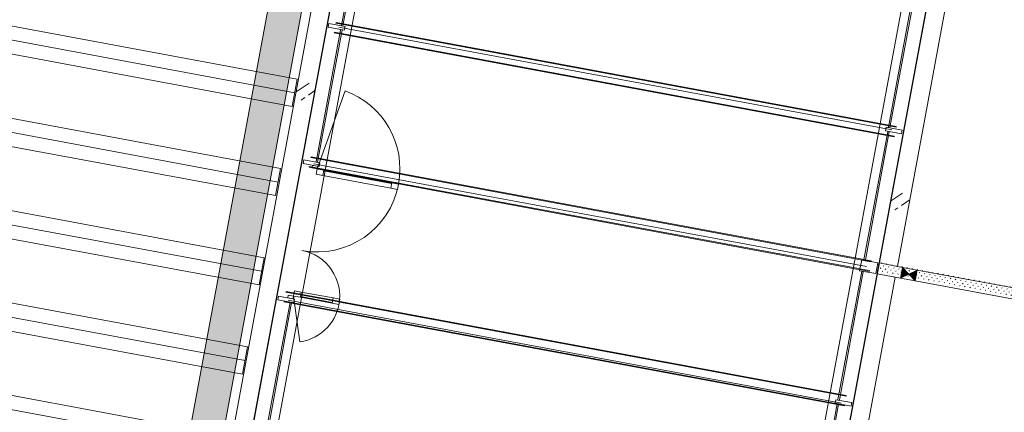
# Model space of a CAD drawing. Header units: metres. Extents: x 32353251 to 32353583, y 5707748 to 5708004.
# Tile 89 of 164: x 32353378.85 to 32353392.14, y 5707907.3 to 5707912.6. Entities that reach past the tile are written whole.
import ezdxf
from ezdxf import colors
from ezdxf.entities.mleader import LeaderData, LeaderLine
from ezdxf.math import Vec2, Vec3

# ---------------------------------------------------------------- set-up
doc = ezdxf.new("R2010")
doc.units = ezdxf.units.M
doc.header["$LTSCALE"] = 0.75
doc.set_wipeout_variables(frame=1)
doc.layers.get('0').update_dxf_attribs({"linetype": 'CONTINUOUS'})
doc.layers.add('10414942$0$ST-LIN Parkplatz', color=7, linetype='CONTINUOUS')
doc.layers.add('10414943$0$ST-Mischfläche-Sol', color=7, linetype='CONTINUOUS', lineweight=0, true_color=0x636466)
for name, color, linetype, lineweight in [('10417023$0$#9_002_GES I Übersicht Erdgeschoss_1_101_Wand Aussen.A', 7, 'CONTINUOUS', 25), ('10417023$0$#9_002_GES I Übersicht Erdgeschoss_1_115_Außentüren', 7, 'CONTINUOUS', 25), ('10417023$0$#9_002_GES I Übersicht Erdgeschoss_1_201_Aussenwandbekleidung.A', 7, 'CONTINUOUS', 25), ('10417023$0$#9_002_GES I Übersicht Erdgeschoss_1_430_Lüftung.US', 7, 'CONTINUOUS', 25), ('10417023$0$#9_002_GES I Übersicht Erdgeschoss_1_Neubau_101_Wand Aussen.A', 7, 'CONTINUOUS', 25), ('10417023$0$#9_002_GES I Übersicht Erdgeschoss_1_Neubau_102_Wand Innen.A', 7, 'CONTINUOUS', 25), ('10417023$0$#9_002_GES I Übersicht Erdgeschoss_1_Neubau_103_Stützen.A', 7, 'CONTINUOUS', 25), ('10417023$0$#9_002_GES I Übersicht Erdgeschoss_1_Neubau_104_Decken.A', 7, 'CONTINUOUS', 25), ('10417023$0$#9_002_GES I Übersicht Erdgeschoss_1_Neubau_107_Dach.A', 7, 'CONTINUOUS', 25), ('10417023$0$#9_002_GES I Übersicht Erdgeschoss_1_Neubau_110_Pfosten-Riegel.A', 7, 'CONTINUOUS', 25), ('10417023$0$Keine', 7, 'CONTINUOUS', 13)]:
    doc.layers.add(name, color=color, linetype=linetype, lineweight=lineweight)
doc.styles.add('10414942$0$ARIAL NARROW', font='ARIALN.TTF')
pattern_1 = [(45, (0, 0), (-0.03535533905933, 0.03535533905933), [0.01, -0.04])]
pattern_2 = [(45, (0, 0), (-0.1697056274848, 0.1697056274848), []), (45, (-0.08485, 0.08485), (-0.1697056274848, 0.1697056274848), [0.18, -0.06])]

# ---------------------------------------------------------------- blocks, each defined once
blk = doc.blocks.new('10414943')
at = {"layer": '10414943$0$ST-Mischfläche-Sol'}
h = blk.add_hatch(dxfattribs=at)
h.set_pattern_fill('AR-HBONE', color=256, scale=0.0042, angle=170)
h.set_pattern_definition([(215, (0, 0), (-0.1047920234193, -0.5943050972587), [1.28016, -0.42672]), (305, (-0.34955, -0.24476), (-0.1047920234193, -0.5943050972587), [1.28016, -0.42672])])
edge = h.paths.add_edge_path()
edge.add_line((32353333.407, 5707899.31), (32353335.24, 5707908.862))
edge.add_line((32353335.24, 5707908.862), (32353407.152, 5707895.034))
edge.add_line((32353407.152, 5707895.034), (32353413.706, 5707897.337))
edge.add_line((32353413.706, 5707897.337), (32353481.818, 5707884.239))
edge.add_line((32353481.818, 5707884.239), (32353497.176, 5707881.286))
edge.add_line((32353497.176, 5707881.286), (32353499.704, 5707880.189))
edge.add_line((32353499.704, 5707880.189), (32353502.939, 5707877.836))
edge.add_line((32353502.939, 5707877.836), (32353505.467, 5707876.739))
edge.add_line((32353505.467, 5707876.739), (32353517.005, 5707874.52))
edge.add_line((32353517.005, 5707874.52), (32353517.645, 5707870.615))
edge.add_line((32353517.645, 5707870.615), (32353516.663, 5707870.803))
edge.add_line((32353516.663, 5707870.803), (32353515.44, 5707864.419))
edge.add_line((32353515.44, 5707864.419), (32353479.337, 5707871.339))
edge.add_line((32353479.337, 5707871.339), (32353468.359, 5707873.443))
edge.add_line((32353468.359, 5707873.443), (32353468.779, 5707869.425))
edge.add_arc((32353471.762, 5707869.736), 3, 185.9559, 259.1498)
edge.add_line((32353471.198, 5707866.79), (32353499.612, 5707861.344))
edge.add_line((32353499.612, 5707861.344), (32353497.736, 5707858.394))
edge.add_line((32353497.736, 5707858.394), (32353462.939, 5707865.064))
edge.add_arc((32353461.81, 5707859.171), 6, 79.1498, 96.1372)
edge.add_line((32353461.168, 5707865.137), (32353452.41, 5707864.195))
edge.add_arc((32353451.769, 5707870.161), 6, 259.1149, 276.1372, ccw=False)
edge.add_line((32353450.636, 5707864.269), (32353424.341, 5707869.325))
edge.add_arc((32353425.474, 5707875.217), 6, 242.0483, 259.1149, ccw=False)
edge.add_line((32353422.662, 5707869.917), (32353415, 5707873.982))
edge.add_arc((32353412.188, 5707868.682), 6, 62.0483, 79.1497)
edge.add_line((32353413.318, 5707874.575), (32353366.067, 5707883.631))
edge.add_line((32353366.067, 5707883.631), (32353365.06, 5707886.87))
edge.add_line((32353365.06, 5707886.87), (32353331.246, 5707893.373))
edge.add_line((32353331.246, 5707893.373), (32353331.861, 5707896.566))
edge.add_line((32353331.861, 5707896.566), (32353338.356, 5707895.321))
edge.add_line((32353338.356, 5707895.321), (32353340.491, 5707897.948))
edge.add_line((32353340.491, 5707897.948), (32353344.413, 5707897.2))
edge.add_line((32353344.413, 5707897.2), (32353345.428, 5707893.961))
edge.add_line((32353345.428, 5707893.961), (32353351.009, 5707892.888))
edge.add_line((32353351.009, 5707892.888), (32353351.574, 5707895.828))
edge.add_line((32353351.574, 5707895.828), (32353371.217, 5707892.063))
edge.add_line((32353371.217, 5707892.063), (32353370.648, 5707889.105))
edge.add_line((32353370.648, 5707889.105), (32353371.654, 5707885.87))
edge.add_line((32353371.654, 5707885.87), (32353406.652, 5707879.162))
edge.add_arc((32353407.216, 5707882.11), 3.001, 259.1591, 333.481)
edge.add_line((32353409.902, 5707880.769), (32353411.749, 5707884.294))
edge.add_line((32353411.749, 5707884.294), (32353333.407, 5707899.31))
blk = doc.blocks.new('10417023$0$#9_MKO_LP5_ARC_GES_UP_00_002_P_G_modell (3D)')
at = {"layer": '10417023$0$#9_002_GES I Übersicht Erdgeschoss_1_Neubau_103_Stützen.A', "linetype": 'Continuous', "lineweight": 5, "true_color": 0xff0000}
h = blk.add_hatch(dxfattribs=at)
h.set_pattern_fill('#9_BETON__STAHLBETON_0001', color=1, style=0, pattern_type=2)
h.set_pattern_definition(pattern_2)
edge = h.paths.add_edge_path()
edge.add_arc((-32353460.664, -5707802.175), 0.125, 180, 270)
edge.add_arc((-32353460.664, -5707802.175), 0.125, 270, 360)
edge.add_arc((-32353460.664, -5707802.175), 0.125, 0, 90)
edge.add_arc((-32353460.664, -5707802.175), 0.125, 90, 180)
h = blk.add_hatch(dxfattribs=at)
h.set_pattern_fill('#9_BETON__STAHLBETON_0001', color=1, style=0, pattern_type=2)
h.set_pattern_definition(pattern_2)
edge = h.paths.add_edge_path()
edge.add_arc((-32353452.499, -5707802.175), 0.125, 180, 270)
edge.add_arc((-32353452.499, -5707802.175), 0.125, 270, 360)
edge.add_arc((-32353452.499, -5707802.175), 0.125, 0, 90)
edge.add_arc((-32353452.499, -5707802.175), 0.125, 90, 180)
at = {"layer": '10417023$0$#9_002_GES I Übersicht Erdgeschoss_1_201_Aussenwandbekleidung.A', "color": 1, "linetype": 'Continuous', "lineweight": 13, "true_color": 0xff0000}
blk.add_line((-32353452.734, -5707804.884), (-32353452.734, -5707804.874), dxfattribs=at)
at = {"layer": '10417023$0$#9_002_GES I Übersicht Erdgeschoss_1_430_Lüftung.US', "color": 1, "linetype": 'Continuous', "lineweight": 13, "true_color": 0xff0000, "flags": 128}
blk.add_lwpolyline([(-32353460.914, -5707795.48), (-32353460.914, -5707809.946), (-32353461.364, -5707809.946), (-32353461.364, -5707795.48)], close=True, dxfattribs=at)
at = {"layer": '10417023$0$#9_002_GES I Übersicht Erdgeschoss_1_430_Lüftung.US', "color": 1, "linetype": 'Continuous', "true_color": 0xff0000}
blk.add_solid([(-32353460.914, -5707795.48), (-32353461.364, -5707795.48), (-32353460.914, -5707809.946), (-32353461.364, -5707809.946)], dxfattribs=at)
at = {"layer": '10417023$0$#9_002_GES I Übersicht Erdgeschoss_1_Neubau_101_Wand Aussen.A', "color": 1, "linetype": 'Continuous', "lineweight": 13, "true_color": 0xff0000}
for p, q in [((-32353460.789, -5707796.98), (-32353460.789, -5707807.37)), ((-32353452.374, -5707803.035), (-32353452.374, -5707797.23)), ((-32353452.954, -5707797.56), (-32353452.954, -5707806.79)), ((-32353452.374, -5707807.37), (-32353452.374, -5707803.185))]:
    blk.add_line(p, q, dxfattribs=at)
at = {"layer": '10417023$0$#9_002_GES I Übersicht Erdgeschoss_1_Neubau_102_Wand Innen.A', "color": 1, "linetype": 'Continuous', "lineweight": 13, "true_color": 0xff0000}
for p, q in [((-32353452.302, -5707803.185), (-32353452.102, -5707803.035)), ((-32353452.302, -5707803.035), (-32353452.102, -5707803.185)), ((-32353452.302, -5707803.035), (-32353452.302, -5707803.047)), ((-32353452.102, -5707803.035), (-32353452.302, -5707803.035)), ((-32353449.869, -5707803.035), (-32353452.102, -5707803.035)), ((-32353452.102, -5707803.047), (-32353452.102, -5707803.035)), ((-32353452.302, -5707803.047), (-32353452.302, -5707803.06)), ((-32353452.302, -5707803.06), (-32353452.302, -5707803.16)), ((-32353452.302, -5707803.16), (-32353452.302, -5707803.172)), ((-32353452.102, -5707803.06), (-32353452.102, -5707803.047)), ((-32353452.102, -5707803.16), (-32353452.102, -5707803.06)), ((-32353452.102, -5707803.172), (-32353452.102, -5707803.16)), ((-32353452.302, -5707803.172), (-32353452.302, -5707803.185)), ((-32353452.302, -5707803.185), (-32353452.102, -5707803.185)), ((-32353452.102, -5707803.185), (-32353452.102, -5707803.172)), ((-32353452.102, -5707803.185), (-32353449.869, -5707803.185))]:
    blk.add_line(p, q, dxfattribs=at)
at = {"layer": '10417023$0$#9_002_GES I Übersicht Erdgeschoss_1_Neubau_102_Wand Innen.A', "color": 1, "linetype": 'Continuous', "true_color": 0xff0000}
for points in [[(-32353452.302, -5707803.035), (-32353452.302, -5707803.185), (-32353452.202, -5707803.11)], [(-32353452.102, -5707803.035), (-32353452.202, -5707803.11), (-32353452.102, -5707803.185)]]:
    blk.add_solid(points, dxfattribs=at)
at = {"layer": '10417023$0$#9_002_GES I Übersicht Erdgeschoss_1_Neubau_104_Decken.A', "color": 1, "linetype": 'Continuous', "lineweight": 13, "true_color": 0xff0000}
for p, q in [((-32353460.804, -5707802.031), (-32353468.729, -5707802.031)), ((-32353460.804, -5707802.031), (-32353460.804, -5707802.404)), ((-32353460.804, -5707802.217), (-32353468.729, -5707802.217)), ((-32353460.804, -5707802.404), (-32353468.729, -5707802.404)), ((-32353460.804, -5707803.256), (-32353468.729, -5707803.256)), ((-32353460.804, -5707803.256), (-32353460.804, -5707803.629)), ((-32353460.804, -5707803.443), (-32353468.729, -5707803.443)), ((-32353460.804, -5707803.629), (-32353468.729, -5707803.629)), ((-32353460.804, -5707804.481), (-32353468.729, -5707804.481)), ((-32353460.804, -5707804.481), (-32353460.804, -5707804.854)), ((-32353460.804, -5707804.668), (-32353468.729, -5707804.668)), ((-32353460.804, -5707804.854), (-32353468.729, -5707804.854)), ((-32353460.804, -5707805.706), (-32353468.729, -5707805.706)), ((-32353460.804, -5707805.706), (-32353460.804, -5707806.079)), ((-32353460.804, -5707805.893), (-32353468.729, -5707805.893)), ((-32353460.804, -5707806.079), (-32353468.729, -5707806.079)), ((-32353460.804, -5707806.931), (-32353468.729, -5707806.931)), ((-32353460.804, -5707807.118), (-32353468.729, -5707807.118))]:
    blk.add_line(p, q, dxfattribs=at)
at = {"layer": '10417023$0$#9_002_GES I Übersicht Erdgeschoss_1_Neubau_104_Decken.A', "color": 1, "linetype": 'Continuous', "lineweight": 13, "true_color": 0xff0000, "flags": 128}
for points in [[(-32353460.539, -5707797.305), (-32353468.964, -5707797.305), (-32353468.964, -5707810.4), (-32353464.334, -5707810.4), (-32353464.334, -5707812.75), (-32353442.504, -5707812.75), (-32353442.504, -5707790.56), (-32353451.274, -5707790.56), (-32353451.274, -5707797.23), (-32353452.624, -5707797.23), (-32353452.624, -5707807.12), (-32353460.539, -5707807.12)], [(-32353460.539, -5707797.23), (-32353460.539, -5707807.12), (-32353452.624, -5707807.12), (-32353452.624, -5707797.23)]]:
    blk.add_lwpolyline(points, close=True, dxfattribs=at)
at = {"color": 1, "linetype": 'Continuous', "lineweight": 5, "true_color": 0xff0000}
for points in [[(-32353460.329, -5707801.235), (-32353460.329, -5707799.375), (-32353460.349, -5707799.375), (-32353460.349, -5707801.235)], [(-32353452.834, -5707801.235), (-32353452.814, -5707801.235), (-32353452.814, -5707799.375), (-32353452.834, -5707799.375)], [(-32353452.834, -5707804.975), (-32353452.814, -5707804.975), (-32353452.814, -5707803.165), (-32353452.834, -5707803.165)], [(-32353460.225, -5707803.245), (-32353459.293, -5707803.245), (-32353459.293, -5707803.173), (-32353460.225, -5707803.173)], [(-32353460.225, -5707804.845), (-32353460.225, -5707804.917), (-32353459.789, -5707804.917), (-32353459.789, -5707804.845)], [(-32353460.329, -5707806.845), (-32353460.329, -5707804.985), (-32353460.349, -5707804.985), (-32353460.349, -5707806.845)]]:
    blk.add_wipeout(points, dxfattribs=at).dxf.layer = '10417023$0$#9_002_GES I Übersicht Erdgeschoss_1_Neubau_110_Pfosten-Riegel.A'
at = {"layer": '10417023$0$#9_002_GES I Übersicht Erdgeschoss_1_Neubau_110_Pfosten-Riegel.A', "color": 1, "linetype": 'Continuous', "lineweight": 13, "true_color": 0xff0000}
for p, q in [((-32353460.225, -5707803.173), (-32353459.293, -5707803.173)), ((-32353460.225, -5707803.183), (-32353459.293, -5707803.183)), ((-32353460.225, -5707803.245), (-32353459.293, -5707803.245)), ((-32353460.225, -5707804.845), (-32353459.789, -5707804.845)), ((-32353460.225, -5707804.907), (-32353459.789, -5707804.907)), ((-32353460.225, -5707804.917), (-32353459.789, -5707804.917))]:
    blk.add_line(p, q, dxfattribs=at)
at = {"layer": '10417023$0$#9_002_GES I Übersicht Erdgeschoss_1_Neubau_110_Pfosten-Riegel.A', "color": 1, "linetype": 'Continuous', "lineweight": 13, "true_color": 0xff0000, "flags": 128}
for points in [[(-32353460.329, -5707801.235), (-32353460.349, -5707801.235), (-32353460.349, -5707799.375), (-32353460.329, -5707799.375)], [(-32353452.834, -5707801.235), (-32353452.814, -5707801.235), (-32353452.814, -5707799.375), (-32353452.834, -5707799.375)], [(-32353452.834, -5707804.975), (-32353452.814, -5707804.975), (-32353452.814, -5707803.165), (-32353452.834, -5707803.165)], [(-32353460.225, -5707803.245), (-32353459.293, -5707803.245), (-32353459.293, -5707803.173), (-32353460.225, -5707803.173)], [(-32353460.225, -5707804.845), (-32353459.789, -5707804.845), (-32353459.789, -5707804.917), (-32353460.225, -5707804.917)], [(-32353460.329, -5707806.845), (-32353460.349, -5707806.845), (-32353460.349, -5707804.985), (-32353460.329, -5707804.985)]]:
    blk.add_lwpolyline(points, close=True, dxfattribs=at)
at = {"layer": '10417023$0$#9_002_GES I Übersicht Erdgeschoss_1_Neubau_110_Pfosten-Riegel.A', "color": 1, "linetype": 'Continuous', "lineweight": 13, "true_color": 0xff0000}
for centre, radius, start, end in [((-32353460.319, -5707803.173), 1.12, 270, 360), ((-32353460.319, -5707804.917), 0.624, 360, 90)]:
    blk.add_arc(centre, radius, start, end, dxfattribs=at)
at = {"color": 1, "linetype": 'Continuous', "lineweight": 5, "true_color": 0xff0000}
for points in [[(-32353452.834, -5707803.055), (-32353452.814, -5707803.055), (-32353452.814, -5707801.245), (-32353452.834, -5707801.245)], [(-32353460.319, -5707803.245), (-32353460.225, -5707803.245), (-32353460.225, -5707803.173), (-32353460.319, -5707803.173)], [(-32353459.293, -5707803.245), (-32353459.199, -5707803.245), (-32353459.199, -5707803.173), (-32353459.293, -5707803.173)], [(-32353460.319, -5707804.845), (-32353460.319, -5707804.917), (-32353460.225, -5707804.917), (-32353460.225, -5707804.845)], [(-32353459.789, -5707804.845), (-32353459.789, -5707804.917), (-32353459.695, -5707804.917), (-32353459.695, -5707804.845)], [(-32353452.834, -5707806.845), (-32353452.814, -5707806.845), (-32353452.814, -5707804.985), (-32353452.834, -5707804.985)]]:
    blk.add_wipeout(points, dxfattribs=at).dxf.layer = '10417023$0$#9_002_GES I Übersicht Erdgeschoss_1_Neubau_110_Pfosten-Riegel.A'
at = {"layer": '10417023$0$#9_002_GES I Übersicht Erdgeschoss_1_115_Außentüren', "color": 1, "linetype": 'Continuous', "lineweight": 13, "true_color": 0xff0000}
for centre, radius, start, end in [((-32353460.319, -5707803.173), 1.119, 360, 80.7997), ((-32353460.319, -5707804.917), 0.624, 288.5542, 6.7686)]:
    blk.add_arc(centre, radius, start, end, dxfattribs=at)
at = {"layer": '10417023$0$#9_002_GES I Übersicht Erdgeschoss_1_Neubau_101_Wand Aussen.A', "color": 1, "linetype": 'Continuous', "lineweight": 13, "true_color": 0xff0000}
blk.add_line((-32353460.209, -5707806.79), (-32353460.209, -5707797.56), dxfattribs=at)
at = {"layer": '10417023$0$#9_002_GES I Übersicht Erdgeschoss_1_Neubau_110_Pfosten-Riegel.A', "color": 1, "linetype": 'Continuous', "lineweight": 13, "true_color": 0xff0000, "flags": 128}
for points in [[(-32353452.834, -5707803.055), (-32353452.814, -5707803.055), (-32353452.814, -5707801.245), (-32353452.834, -5707801.245)], [(-32353460.319, -5707803.245), (-32353460.225, -5707803.245), (-32353460.225, -5707803.173), (-32353460.319, -5707803.173)], [(-32353459.293, -5707803.245), (-32353459.199, -5707803.245), (-32353459.199, -5707803.173), (-32353459.293, -5707803.173)], [(-32353460.319, -5707804.845), (-32353460.225, -5707804.845), (-32353460.225, -5707804.917), (-32353460.319, -5707804.917)], [(-32353459.789, -5707804.845), (-32353459.695, -5707804.845), (-32353459.695, -5707804.917), (-32353459.789, -5707804.917)], [(-32353452.834, -5707806.845), (-32353452.814, -5707806.845), (-32353452.814, -5707804.985), (-32353452.834, -5707804.985)]]:
    blk.add_lwpolyline(points, close=True, dxfattribs=at)
at = {"color": 1, "linetype": 'Continuous', "lineweight": 5, "true_color": 0xff0000}
for points in [[(-32353452.864, -5707801.215), (-32353452.864, -5707801.265), (-32353452.644, -5707801.265), (-32353452.644, -5707801.215)], [(-32353452.864, -5707803.035), (-32353452.864, -5707803.185), (-32353452.644, -5707803.185), (-32353452.644, -5707803.035)], [(-32353460.319, -5707803.135), (-32353460.391, -5707803.135), (-32353460.391, -5707803.173), (-32353460.319, -5707803.173)], [(-32353460.391, -5707804.955), (-32353460.319, -5707804.955), (-32353460.319, -5707804.917), (-32353460.391, -5707804.917)], [(-32353452.864, -5707804.955), (-32353452.864, -5707805.005), (-32353452.644, -5707805.005), (-32353452.644, -5707804.955)]]:
    blk.add_wipeout(points, dxfattribs=at).dxf.layer = '10417023$0$#9_002_GES I Übersicht Erdgeschoss_1_Neubau_110_Pfosten-Riegel.A'
at = {"layer": '10417023$0$#9_002_GES I Übersicht Erdgeschoss_1_Neubau_102_Wand Innen.A', "linetype": 'Continuous', "lineweight": 13, "true_color": 0x1f1f1f}
h = blk.add_hatch(dxfattribs=at)
h.set_pattern_fill('#9_GIPS_0001', color=250, style=0, pattern_type=2)
h.set_pattern_definition(pattern_1)
h.paths.add_polyline_path([(-32353449.124, -5707803.035), (-32353452.624, -5707803.035), (-32353452.624, -5707803.047), (-32353449.124, -5707803.047)])
at = {"layer": '10417023$0$#9_002_GES I Übersicht Erdgeschoss_1_Neubau_102_Wand Innen.A', "linetype": 'Continuous', "lineweight": 13, "true_color": 0xff0000}
h = blk.add_hatch(dxfattribs=at)
h.set_pattern_fill('#9_GIPS_0001', color=1, style=0, pattern_type=2)
h.set_pattern_definition(pattern_1)
h.paths.add_polyline_path([(-32353449.124, -5707803.047), (-32353452.624, -5707803.047), (-32353452.624, -5707803.06), (-32353449.124, -5707803.06)])
h = blk.add_hatch(dxfattribs=at)
h.set_pattern_fill('#9_GIPS_0001', color=1, style=0, pattern_type=2)
h.set_pattern_definition(pattern_1)
h.paths.add_polyline_path([(-32353449.124, -5707803.06), (-32353452.624, -5707803.06), (-32353452.624, -5707803.16), (-32353449.124, -5707803.16)])
h = blk.add_hatch(dxfattribs=at)
h.set_pattern_fill('#9_GIPS_0001', color=1, style=0, pattern_type=2)
h.set_pattern_definition(pattern_1)
h.paths.add_polyline_path([(-32353452.624, -5707803.172), (-32353449.124, -5707803.172), (-32353449.124, -5707803.16), (-32353452.624, -5707803.16)])
at = {"layer": '10417023$0$#9_002_GES I Übersicht Erdgeschoss_1_Neubau_102_Wand Innen.A', "linetype": 'Continuous', "lineweight": 13, "true_color": 0x1f1f1f}
h = blk.add_hatch(dxfattribs=at)
h.set_pattern_fill('#9_GIPS_0001', color=250, style=0, pattern_type=2)
h.set_pattern_definition(pattern_1)
h.paths.add_polyline_path([(-32353452.624, -5707803.185), (-32353449.124, -5707803.185), (-32353449.124, -5707803.172), (-32353452.624, -5707803.172)])
at = {"layer": '10417023$0$#9_002_GES I Übersicht Erdgeschoss_1_201_Aussenwandbekleidung.A', "color": 1, "linetype": 'Continuous', "lineweight": 13, "true_color": 0xff0000}
for p, q in [((-32353452.734, -5707801.192), (-32353452.734, -5707801.182)), ((-32353452.736, -5707801.324), (-32353452.736, -5707801.314)), ((-32353452.734, -5707803.038), (-32353452.734, -5707803.028)), ((-32353452.734, -5707803.17), (-32353452.734, -5707803.16)), ((-32353460.429, -5707804.874), (-32353452.734, -5707804.874)), ((-32353460.429, -5707804.884), (-32353460.429, -5707804.874)), ((-32353460.429, -5707804.884), (-32353452.734, -5707804.884)), ((-32353452.734, -5707805.016), (-32353452.734, -5707805.006))]:
    blk.add_line(p, q, dxfattribs=at)
at = {"layer": '10417023$0$#9_002_GES I Übersicht Erdgeschoss_1_Neubau_101_Wand Aussen.A', "color": 1, "linetype": 'Continuous', "lineweight": 13, "true_color": 0xff0000}
for p, q in [((-32353452.624, -5707797.23), (-32353452.624, -5707803.035)), ((-32353452.624, -5707806.96), (-32353452.624, -5707797.39)), ((-32353452.624, -5707803.035), (-32353452.374, -5707803.035)), ((-32353452.374, -5707803.185), (-32353452.624, -5707803.185)), ((-32353452.624, -5707803.185), (-32353452.624, -5707807.12))]:
    blk.add_line(p, q, dxfattribs=at)
at = {"layer": '10417023$0$#9_002_GES I Übersicht Erdgeschoss_1_Neubau_102_Wand Innen.A', "color": 1, "linetype": 'Continuous', "lineweight": 13, "true_color": 0xff0000}
for p, q in [((-32353452.302, -5707803.035), (-32353452.624, -5707803.035)), ((-32353452.624, -5707803.035), (-32353452.624, -5707803.185)), ((-32353452.624, -5707803.185), (-32353452.302, -5707803.185))]:
    blk.add_line(p, q, dxfattribs=at)
at = {"layer": '10417023$0$#9_002_GES I Übersicht Erdgeschoss_1_Neubau_110_Pfosten-Riegel.A', "color": 1, "linetype": 'Continuous', "lineweight": 13, "true_color": 0xff0000, "flags": 128}
for points in [[(-32353452.864, -5707801.215), (-32353452.864, -5707801.265), (-32353452.644, -5707801.265), (-32353452.644, -5707801.215)], [(-32353452.864, -5707803.035), (-32353452.864, -5707803.185), (-32353452.644, -5707803.185), (-32353452.644, -5707803.035)], [(-32353460.319, -5707803.135), (-32353460.319, -5707803.173), (-32353460.391, -5707803.173), (-32353460.391, -5707803.135)], [(-32353460.391, -5707804.955), (-32353460.391, -5707804.917), (-32353460.319, -5707804.917), (-32353460.319, -5707804.955)], [(-32353452.864, -5707804.955), (-32353452.864, -5707805.005), (-32353452.644, -5707805.005), (-32353452.644, -5707804.955)]]:
    blk.add_lwpolyline(points, close=True, dxfattribs=at)
at = {"color": 1, "linetype": 'Continuous', "lineweight": 5, "true_color": 0xff0000}
for points in [[(-32353460.329, -5707803.105), (-32353460.329, -5707801.245), (-32353460.349, -5707801.245), (-32353460.349, -5707803.105)], [(-32353460.299, -5707804.955), (-32353460.519, -5707804.955), (-32353460.519, -5707805.005), (-32353460.299, -5707805.005)]]:
    blk.add_wipeout(points, dxfattribs=at).dxf.layer = '10417023$0$#9_002_GES I Übersicht Erdgeschoss_1_Neubau_110_Pfosten-Riegel.A'
at = {"layer": '10417023$0$#9_002_GES I Übersicht Erdgeschoss_1_115_Außentüren', "color": 1, "linetype": 'Continuous', "lineweight": 13, "true_color": 0xff0000}
blk.add_line((-32353460.121, -5707805.509), (-32353460.319, -5707804.917), dxfattribs=at)
at = {"layer": '10417023$0$#9_002_GES I Übersicht Erdgeschoss_1_201_Aussenwandbekleidung.A', "color": 1, "linetype": 'Continuous', "lineweight": 13, "true_color": 0xff0000}
for p, q in [((-32353460.429, -5707805.006), (-32353452.734, -5707805.006)), ((-32353460.429, -5707805.016), (-32353460.429, -5707805.006)), ((-32353460.429, -5707805.016), (-32353452.734, -5707805.016))]:
    blk.add_line(p, q, dxfattribs=at)
at = {"layer": '10417023$0$#9_002_GES I Übersicht Erdgeschoss_1_Neubau_107_Dach.A', "color": 1, "linetype": 'Continuous', "lineweight": 13, "true_color": 0xff0000}
blk.add_line((-32353460.379, -5707804.986), (-32353452.784, -5707804.986), dxfattribs=at)
at = {"layer": '10417023$0$#9_002_GES I Übersicht Erdgeschoss_1_Neubau_110_Pfosten-Riegel.A', "color": 1, "linetype": 'Continuous', "lineweight": 13, "true_color": 0xff0000, "flags": 128}
for points in [[(-32353460.329, -5707803.105), (-32353460.349, -5707803.105), (-32353460.349, -5707801.245), (-32353460.329, -5707801.245)], [(-32353460.299, -5707804.955), (-32353460.299, -5707805.005), (-32353460.519, -5707805.005), (-32353460.519, -5707804.955)]]:
    blk.add_lwpolyline(points, close=True, dxfattribs=at)
at = {"color": 1, "linetype": 'Continuous', "lineweight": 5, "true_color": 0xff0000}
for points in [[(-32353460.299, -5707801.215), (-32353460.519, -5707801.215), (-32353460.519, -5707801.265), (-32353460.299, -5707801.265)], [(-32353460.299, -5707803.085), (-32353460.519, -5707803.085), (-32353460.519, -5707803.135), (-32353460.299, -5707803.135)]]:
    blk.add_wipeout(points, dxfattribs=at).dxf.layer = '10417023$0$#9_002_GES I Übersicht Erdgeschoss_1_Neubau_110_Pfosten-Riegel.A'
at = {"layer": '10417023$0$#9_002_GES I Übersicht Erdgeschoss_1_101_Wand Aussen.A', "color": 1, "linetype": 'Continuous', "lineweight": 25, "true_color": 0xff0000, "flags": 128}
blk.add_lwpolyline([(-32353460.539, -5707797.23), (-32353452.624, -5707797.23), (-32353452.624, -5707807.12), (-32353460.539, -5707807.12)], close=True, dxfattribs=at)
at = {"layer": '10417023$0$#9_002_GES I Übersicht Erdgeschoss_1_115_Außentüren', "color": 1, "linetype": 'Continuous', "lineweight": 13, "true_color": 0xff0000}
blk.add_line((-32353460.14, -5707802.069), (-32353460.319, -5707803.173), dxfattribs=at)
at = {"layer": '10417023$0$#9_002_GES I Übersicht Erdgeschoss_1_201_Aussenwandbekleidung.A', "color": 1, "linetype": 'Continuous', "lineweight": 13, "true_color": 0xff0000}
for p, q in [((-32353460.427, -5707801.182), (-32353452.734, -5707801.182)), ((-32353460.427, -5707801.192), (-32353460.427, -5707801.182)), ((-32353460.427, -5707801.192), (-32353452.734, -5707801.192)), ((-32353460.427, -5707801.314), (-32353452.736, -5707801.314)), ((-32353460.427, -5707801.324), (-32353460.427, -5707801.314)), ((-32353460.427, -5707801.324), (-32353452.736, -5707801.324)), ((-32353460.429, -5707803.028), (-32353452.734, -5707803.028)), ((-32353460.429, -5707803.038), (-32353460.429, -5707803.028)), ((-32353460.429, -5707803.038), (-32353452.734, -5707803.038)), ((-32353460.429, -5707803.16), (-32353452.734, -5707803.16)), ((-32353460.429, -5707803.17), (-32353460.429, -5707803.16)), ((-32353460.429, -5707803.17), (-32353452.734, -5707803.17))]:
    blk.add_line(p, q, dxfattribs=at)
at = {"layer": '10417023$0$#9_002_GES I Übersicht Erdgeschoss_1_Neubau_101_Wand Aussen.A', "color": 1, "linetype": 'Continuous', "lineweight": 13, "true_color": 0xff0000}
for p, q in [((-32353460.539, -5707807.12), (-32353460.539, -5707797.23)), ((-32353460.539, -5707797.39), (-32353460.539, -5707806.96))]:
    blk.add_line(p, q, dxfattribs=at)
at = {"layer": '10417023$0$#9_002_GES I Übersicht Erdgeschoss_1_Neubau_107_Dach.A', "color": 1, "linetype": 'Continuous', "lineweight": 13, "true_color": 0xff0000}
for p, q in [((-32353460.379, -5707801.238), (-32353452.784, -5707801.238)), ((-32353460.379, -5707803.112), (-32353452.784, -5707803.112))]:
    blk.add_line(p, q, dxfattribs=at)
at = {"layer": '10417023$0$#9_002_GES I Übersicht Erdgeschoss_1_Neubau_110_Pfosten-Riegel.A', "color": 1, "linetype": 'Continuous', "lineweight": 13, "true_color": 0xff0000, "flags": 128}
for points in [[(-32353460.299, -5707801.215), (-32353460.299, -5707801.265), (-32353460.519, -5707801.265), (-32353460.519, -5707801.215)], [(-32353460.299, -5707803.085), (-32353460.299, -5707803.135), (-32353460.519, -5707803.135), (-32353460.519, -5707803.085)]]:
    blk.add_lwpolyline(points, close=True, dxfattribs=at)
blk = doc.blocks.new('10417023$0$2_MKO_LP5_LAN_GES_UP_00_002_V_A (3D)')
at = {"layer": '10417023$0$Keine'}
blk.add_blockref('10417023$0$#9_MKO_LP5_ARC_GES_UP_00_002_P_G_modell (3D)', (0, 0), dxfattribs=at)
blk = doc.blocks.new('10417023')
at = {"layer": '10417023$0$Keine', "rotation": 349.4819372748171}
blk.add_blockref('10417023$0$2_MKO_LP5_LAN_GES_UP_00_002_V_A (3D)', (65205154.931, 5413829.558), dxfattribs=at)
blk = doc.blocks.new('10414942')
at = {"layer": '10414942$0$ST-LIN Parkplatz'}
ml = blk.add_multileader_mtext('Standard', dxfattribs=at)
ml.set_content('Wartehäuschen ohne Seitenwände', color=256, style='10414942$0$ARIAL NARROW')
ml.set_leader_properties()
ml.build(insert=Vec2(0, 0))
ml.multileader.update_dxf_attribs({"text_right_attachment_type": 6, "dogleg_length": 0.36, "arrow_head_size": 0.625})
ctx = ml.context
ctx.base_point, ctx.char_height, ctx.arrow_head_size, ctx.landing_gap_size, ctx.plane_origin, ctx.plane_x_axis, ctx.plane_y_axis = Vec3(32353363.597, 5707908.675), 0.625, 0.625, 1, Vec3(32353382.931, 5707898.723), Vec3(0.984808, -0.173648), Vec3(0.173648, 0.984808)
ctx.right_attachment, ctx.text_align_type = 6, 2
notes = []
notes.append((ctx, [(0, (1, 1, 0), (32353376.782, 5707905.911), (-0.984808, 0.173648), 0.36, [(0, [(32353382.931, 5707898.723)], 0, [])])]))
ctx.mtext.insert, ctx.mtext.text_direction, ctx.mtext.rotation, ctx.mtext.alignment, ctx.mtext.flow_direction = Vec3(32353375.573, 5707906.886), Vec3(0.984808, -0.173648), 6.108652, 3, 5
ctx.mtext.has_bg_fill, ctx.mtext.bg_color, ctx.mtext.bg_scale_factor, ctx.mtext.bg_transparency, ctx.mtext.use_window_bg_color = 1, -1027028792, 1.5, 0, 1
for ctx, leaders in notes:
    for number, flags, end, landing, length, lines in leaders:
        leader = LeaderData()
        leader.index, (leader.has_last_leader_line, leader.has_dogleg_vector, leader.attachment_direction) = number, flags
        leader.last_leader_point, leader.dogleg_vector, leader.dogleg_length = Vec3(end), Vec3(landing), length
        for number, points, colour, breaks in lines:
            line = LeaderLine()
            line.index, line.vertices, line.color, line.breaks = number, Vec3.list(points), colors.encode_raw_color(colour), breaks
            leader.lines.append(line)
        ctx.leaders.append(leader)

msp = doc.modelspace()

# ---------------------------------------------------------------- block references
msp.add_blockref('10414943', (0, 0))

# ---------------------------------------------------------------- next in the draw order: block references
msp.add_blockref('10417023', (0, 0))

# ---------------------------------------------------------------- next in the draw order: block references
msp.add_blockref('10414942', (0, 0))

doc.saveas('drawing.dxf')
